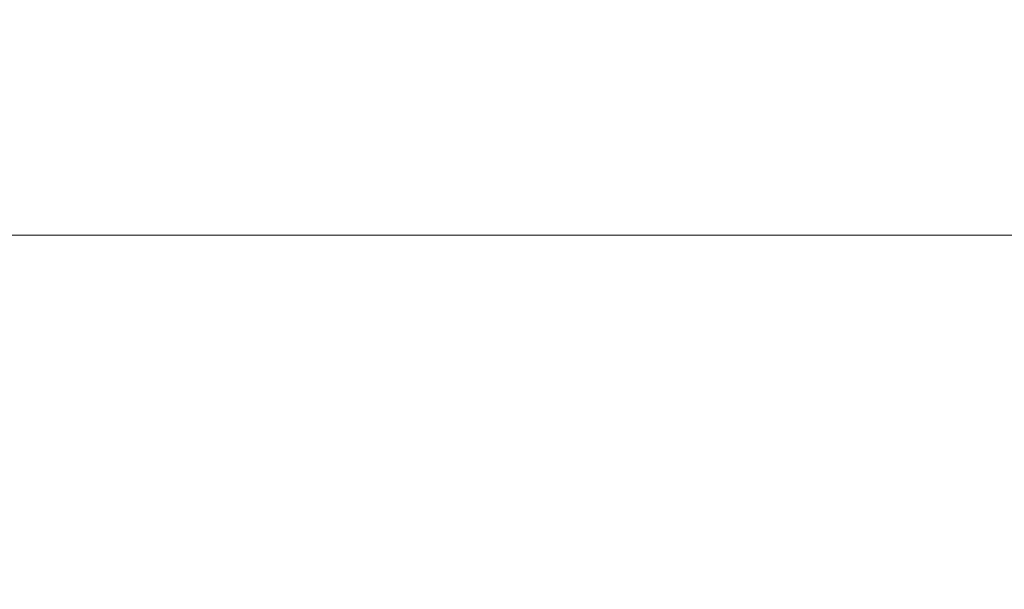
# Model space of a CAD drawing. Header units: millimetres. Extents: x -7955266 to 72030, y -46136 to 9299934.
# Tile 161 of 203: x -5113768 to -5108062, y 6630541 to 6633842. Entities that reach past the tile are written whole.
import ezdxf
from ezdxf.enums import TextEntityAlignment as Align

# ---------------------------------------------------------------- set-up
doc = ezdxf.new("R2010")
doc.units = ezdxf.units.MM
doc.header["$LTSCALE"] = 10
for name, color, linetype, lineweight in [('!XREF', 8, 'Continuous', 5), ('XREF_E_PRZ24002_rzut dachu$0$0-DACH-ISTN', 8, 'Continuous', 5), ('XREF_E_PRZ24002_rzut dachu$0$DO-HALA-WYMIAR', 8, 'Continuous', 5)]:
    doc.layers.add(name, color=color, linetype=linetype, lineweight=lineweight)
doc.styles.add('XREF_E_PRZ24002_rzut dachu$0$CP_ATTR', font='ROMANS.SHX')
doc.styles.add('XREF_E_PRZ24002_rzut dachu$0$ROMANS', font='romans.shx', dxfattribs={"width": 0.8})
doc.dimstyles.new('XREF_E_PRZ24002_rzut dachu$0$STANDARD', dxfattribs={"dimscale": 1.4, "dimtxt": 21, "dimasz": 0.5, "dimexe": 0.2, "dimexo": 0.1, "dimgap": 6, "dimtad": 1, "dimdec": 1, "dimrnd": 0.5, "dimzin": 12, "dimdsep": 46, "dimtxsty": 'XREF_E_PRZ24002_rzut dachu$0$ROMANS', "dimblk1": 'XREF_E_PRZ24002_rzut dachu$0$Q', "dimblk2": 'XREF_E_PRZ24002_rzut dachu$0$Q', "dimsah": 1, "dimcen": 0.5, "dimse1": 1, "dimse2": 1, "dimclrd": 8, "dimclre": 8, "dimclrt": 7, "dimadec": 0, "dimazin": 0, "dimtfac": 1, "dimtdec": 1, "dimtix": 1, "dimtmove": 2, "dimatfit": 3, "dimldrblk": 'XREF_E_PRZ24002_rzut dachu$0$Q', "dimfxl": 1, "dimtolj": 1, "dimtzin": 12, "dimarcsym": 0})

# ---------------------------------------------------------------- blocks, each defined once
blk = doc.blocks.new('XREF_E_PRZ24002_rzut dachu$0$Q')
for p, q in [((0, 20), (0, -20)), ((10.61, 10.61), (-10.61, -10.61))]:
    blk.add_line(p, q)
blk = doc.blocks.new('*D283')
at = {"layer": 'XREF_E_PRZ24002_rzut dachu$0$DO-HALA-WYMIAR', "color": 8, "lineweight": -2, "transparency": 16777216}
blk.add_line((-268531.68, 268178), (-271277.68, 268178), dxfattribs=at)
at = {"layer": 'XREF_E_PRZ24002_rzut dachu$0$DO-HALA-WYMIAR', "color": 8, "linetype": 'ByBlock', "lineweight": -2, "transparency": 16777216, "rotation": 180}
blk.add_blockref('XREF_E_PRZ24002_rzut dachu$0$Q', (-271278.68, 268178), dxfattribs=at)
at = {"layer": 'XREF_E_PRZ24002_rzut dachu$0$DO-HALA-WYMIAR', "color": 8, "linetype": 'ByBlock', "lineweight": -2, "transparency": 16777216}
blk.add_blockref('XREF_E_PRZ24002_rzut dachu$0$Q', (-268530.68, 268178), dxfattribs=at)
at = {"layer": 'XREF_E_PRZ24002_rzut dachu$0$DO-HALA-WYMIAR', "color": 7, "transparency": 16777216, "insert": (-269904.68, 268211), "char_height": 42, "attachment_point": 5, "style": 'XREF_E_PRZ24002_rzut dachu$0$ROMANS'}
blk.add_mtext('\\A1;   2748', dxfattribs=at)
blk = doc.blocks.new('XREF_E_PRZ24002_rzut dachu')
at = {"layer": 'XREF_E_PRZ24002_rzut dachu$0$0-DACH-ISTN', "linetype": 'ByBlock', "style": 'XREF_E_PRZ24002_rzut dachu$0$CP_ATTR', "flags": 9}
for tag, p, height, width in [('NAME', (-279644.05, 267204.19), 0.01, 3.078589), ('PRODUCER', (-279644.05, 267204.19), 0.01, 3.078589), ('PRODUCT-TYPE', (-279644.05, 267204.19), 0.01, 3.078589), ('ARTICLE', (-279644.05, 267204.19), 0.01, 3.078589), ('FLOW', (-279644.05, 267204.19), 0.01, 3.078589), ('OTHER', (-279644.05, 267204.19), 0.01, 3.078589), ('NAME', (-279398.18, 267206.19), 0.01, 2.430116), ('PRODUCER', (-279398.18, 267206.19), 0.01, 2.430116), ('PRODUCT-TYPE', (-279398.18, 267206.19), 0.01, 2.430116), ('ARTICLE', (-279398.18, 267206.19), 0.01, 2.430116), ('FLOW', (-279398.18, 267206.19), 0.01, 2.430116), ('OTHER', (-279398.18, 267206.19), 0.01, 2.430116), ('NAME', (-279880.82, 267079.33), 0.01, 0.520644), ('PRODUCER', (-279880.82, 267079.33), 0.01, 0.520644), ('PRODUCT-TYPE', (-279880.82, 267079.33), 0.01, 0.520644), ('ARTICLE', (-279880.82, 267079.33), 0.01, 0.520644), ('FLOW', (-279880.82, 267079.33), 0.01, 0.520644), ('OTHER', (-279880.82, 267079.33), 0.01, 0.520644), ('NAME', (-279828.75, 267079.33), 0.0001, 1), ('PRODUCER', (-279828.75, 267079.33), 0.0001, 1), ('PRODUCT-TYPE', (-279828.75, 267079.33), 0.0001, 1), ('ARTICLE', (-279828.75, 267079.33), 0.0001, 1), ('FLOW', (-279828.75, 267079.33), 0.0001, 1), ('OTHER', (-279828.75, 267079.33), 0.0001, 1), ('NAME', (-279558.18, 266590.11), 0.0001, 1), ('PRODUCER', (-279558.18, 266590.11), 0.0001, 1), ('PRODUCT-TYPE', (-279558.18, 266590.11), 0.0001, 1), ('ARTICLE', (-279558.18, 266590.11), 0.0001, 1), ('FLOW', (-279558.18, 266590.11), 0.0001, 1), ('OTHER', (-279558.18, 266590.11), 0.0001, 1), ('NAME', (-280739.27, 251288.91), 0.0001, 1), ('PRODUCER', (-280739.27, 251288.91), 0.0001, 1), ('PRODUCT-TYPE', (-280739.27, 251288.91), 0.0001, 1), ('ARTICLE', (-280739.27, 251288.91), 0.0001, 1), ('FLOW', (-280739.27, 251288.91), 0.0001, 1), ('OTHER', (-280739.27, 251288.91), 0.0001, 1), ('NAME', (-280605.65, 251288.91), 0.0001, 1), ('PRODUCER', (-280605.65, 251288.91), 0.0001, 1), ('PRODUCT-TYPE', (-280605.65, 251288.91), 0.0001, 1), ('ARTICLE', (-280605.65, 251288.91), 0.0001, 1), ('FLOW', (-280605.65, 251288.91), 0.0001, 1), ('OTHER', (-280605.65, 251288.91), 0.0001, 1), ('NAME', (-279957.38, 251288.91), 0.0001, 1), ('PRODUCER', (-279957.38, 251288.91), 0.0001, 1), ('PRODUCT-TYPE', (-279957.38, 251288.91), 0.0001, 1), ('ARTICLE', (-279957.38, 251288.91), 0.0001, 1), ('FLOW', (-279957.38, 251288.91), 0.0001, 1), ('OTHER', (-279957.38, 251288.91), 0.0001, 1)]:
    blk.add_attdef(tag, p, '', height=height, dxfattribs=dict(at, width=width))
for tag, p, height, rotation, width in [('PRODUCT-TYPE', (-279196.19, 267204.19), 0.0001, 180, 1), ('NAME', (-279196.19, 267204.19), 0.0001, 180, 1), ('PRODUCER', (-279196.19, 267204.19), 0.0001, 180, 1), ('ARTICLE', (-279196.19, 267204.19), 0.0001, 180, 1), ('FLOW', (-279196.19, 267204.19), 0.0001, 180, 1), ('OTHER', (-279196.19, 267204.19), 0.0001, 180, 1), ('PRODUCT-TYPE', (-279109.07, 267204.19), 0.015, 180, 0.580797), ('PRODUCER', (-279109.07, 267204.19), 0.015, 180, 0.580797), ('ARTICLE', (-279109.07, 267204.19), 0.015, 180, 0.580797), ('NAME', (-279109.07, 267204.19), 0.015, 180, 0.580797), ('FLOW', (-279109.07, 267204.19), 0.015, 180, 0.580797), ('OTHER', (-279109.07, 267204.19), 0.015, 180, 0.580797), ('NAME', (-279015.17, 267206.19), 0.0001, 180, 1), ('PRODUCER', (-279015.17, 267206.19), 0.0001, 180, 1), ('PRODUCT-TYPE', (-279015.17, 267206.19), 0.0001, 180, 1), ('ARTICLE', (-279015.17, 267206.19), 0.0001, 180, 1), ('FLOW', (-279015.17, 267206.19), 0.0001, 180, 1), ('OTHER', (-279015.17, 267206.19), 0.0001, 180, 1), ('PRODUCT-TYPE', (-278926.22, 267206.19), 0.015, 180, 0.592965), ('PRODUCER', (-278926.22, 267206.19), 0.015, 180, 0.592965), ('ARTICLE', (-278926.22, 267206.19), 0.015, 180, 0.592965), ('NAME', (-278926.22, 267206.19), 0.015, 180, 0.592965), ('FLOW', (-278926.22, 267206.19), 0.015, 180, 0.592965), ('OTHER', (-278926.22, 267206.19), 0.015, 180, 0.592965), ('NAME', (-281343.26, 251313.16), 0.0001, 180, 1), ('PRODUCER', (-281343.26, 251313.16), 0.0001, 180, 1), ('PRODUCT-TYPE', (-281343.26, 251313.16), 0.0001, 180, 1), ('ARTICLE', (-281343.26, 251313.16), 0.0001, 180, 1), ('FLOW', (-281343.26, 251313.16), 0.0001, 180, 1), ('OTHER', (-281343.26, 251313.16), 0.0001, 180, 1), ('NAME', (-281440.06, 251297.51), 0.0001, 135, 1), ('PRODUCER', (-281440.06, 251297.51), 0.0001, 135, 1), ('PRODUCT-TYPE', (-281440.06, 251297.51), 0.0001, 135, 1), ('ARTICLE', (-281440.06, 251297.51), 0.0001, 135, 1), ('FLOW', (-281440.06, 251297.51), 0.0001, 135, 1), ('OTHER', (-281440.06, 251297.51), 0.0001, 135, 1), ('NAME', (-281127.88, 251288.91), 0.0001, 180, 1), ('PRODUCER', (-281127.88, 251288.91), 0.0001, 180, 1), ('PRODUCT-TYPE', (-281127.88, 251288.91), 0.0001, 180, 1), ('ARTICLE', (-281127.88, 251288.91), 0.0001, 180, 1), ('FLOW', (-281127.88, 251288.91), 0.0001, 180, 1), ('OTHER', (-281127.88, 251288.91), 0.0001, 180, 1), ('NAME', (-281411.29, 251268.73), 0.0001, 315, 1), ('PRODUCER', (-281411.29, 251268.73), 0.0001, 315, 1), ('PRODUCT-TYPE', (-281411.29, 251268.73), 0.0001, 315, 1), ('ARTICLE', (-281411.29, 251268.73), 0.0001, 315, 1), ('FLOW', (-281411.29, 251268.73), 0.0001, 315, 1), ('OTHER', (-281411.29, 251268.73), 0.0001, 315, 1)]:
    blk.add_attdef(tag, p, '', height=height, rotation=rotation, dxfattribs=dict(at, width=width))
at = {"layer": 'XREF_E_PRZ24002_rzut dachu$0$0-DACH-ISTN', "linetype": 'ByBlock', "style": 'XREF_E_PRZ24002_rzut dachu$0$CP_ATTR', "text_generation_flag": 4, "width": 1, "flags": 9}
for tag, p, rotation in [('NAME', (-279463.18, 267141.19), 90), ('PRODUCER', (-279463.18, 267141.19), 90), ('PRODUCT-TYPE', (-279463.18, 267141.19), 90), ('ARTICLE', (-279463.18, 267141.19), 90), ('FLOW', (-279463.18, 267141.19), 90), ('OTHER', (-279463.18, 267141.19), 90), ('NAME', (-281127.88, 251288.91), 180), ('PRODUCER', (-281127.88, 251288.91), 180), ('PRODUCT-TYPE', (-281127.88, 251288.91), 180), ('ARTICLE', (-281127.88, 251288.91), 180), ('FLOW', (-281127.88, 251288.91), 180), ('OTHER', (-281127.88, 251288.91), 180)]:
    blk.add_attdef(tag, p, '', height=0.0001, rotation=rotation, dxfattribs=at)
at = {"layer": 'XREF_E_PRZ24002_rzut dachu$0$0-DACH-ISTN', "linetype": 'ByBlock', "style": 'XREF_E_PRZ24002_rzut dachu$0$CP_ATTR', "flags": 9}
for tag, p, height, rotation in [('PRODUCT-TYPE', (-279586.68, 266526.19), 0.0025, 180), ('PRODUCER', (-279586.68, 266526.19), 0.0025, 180), ('ARTICLE', (-279586.68, 266526.19), 0.0025, 180), ('NAME', (-279586.68, 266526.19), 0.0025, 180), ('FLOW', (-279586.68, 266526.19), 0.0025, 180), ('OTHER', (-279586.68, 266526.19), 0.0025, 180), ('NAME', (-281440.06, 251297.51), 0.0001, 315), ('PRODUCER', (-281440.06, 251297.51), 0.0001, 315), ('PRODUCT-TYPE', (-281440.06, 251297.51), 0.0001, 315), ('ARTICLE', (-281440.06, 251297.51), 0.0001, 315), ('FLOW', (-281440.06, 251297.51), 0.0001, 315), ('OTHER', (-281440.06, 251297.51), 0.0001, 315), ('NAME', (-281117.1, 251288.91), 0.0001, 180), ('PRODUCER', (-281117.1, 251288.91), 0.0001, 180), ('PRODUCT-TYPE', (-281117.1, 251288.91), 0.0001, 180), ('ARTICLE', (-281117.1, 251288.91), 0.0001, 180), ('FLOW', (-281117.1, 251288.91), 0.0001, 180), ('OTHER', (-281117.1, 251288.91), 0.0001, 180), ('NAME', (-280739.27, 251288.91), 0.0001, 180), ('PRODUCER', (-280739.27, 251288.91), 0.0001, 180), ('PRODUCT-TYPE', (-280739.27, 251288.91), 0.0001, 180), ('ARTICLE', (-280739.27, 251288.91), 0.0001, 180), ('FLOW', (-280739.27, 251288.91), 0.0001, 180), ('OTHER', (-280739.27, 251288.91), 0.0001, 180), ('NAME', (-279957.38, 251288.91), 0.0001, 180), ('PRODUCER', (-279957.38, 251288.91), 0.0001, 180), ('PRODUCT-TYPE', (-279957.38, 251288.91), 0.0001, 180), ('ARTICLE', (-279957.38, 251288.91), 0.0001, 180), ('FLOW', (-279957.38, 251288.91), 0.0001, 180), ('OTHER', (-279957.38, 251288.91), 0.0001, 180)]:
    blk.add_attdef(tag, p, '', height=height, rotation=rotation, dxfattribs=at)
at = {"layer": 'XREF_E_PRZ24002_rzut dachu$0$0-DACH-ISTN', "linetype": 'ByBlock', "style": 'XREF_E_PRZ24002_rzut dachu$0$CP_ATTR'}
for tag, p, height, flags in [('GROUP', (-281520.03, 251451.25), 0.00005, 1), ('NUMBER', (-281520.03, 251451.25), 0.00005, 1), ('PRODUCER', (-281520.03, 251451.25), 0.00005, 1), ('ARTICLE', (-281520.03, 251451.25), 0.00005, 1), ('PRODUCT-TYPE', (-281520.03, 251451.25), 0.00005, 1), ('ORDER-NO', (-281520.03, 251451.25), 0.00005, 1), ('CHARACTER', (-281520.03, 251451.25), 0.00005, 1), ('DN', (-281520.03, 251451.25), 0.00005, 1), ('NAME', (-281520.03, 251451.25), 0.00005, 1), ('TEMPERATURE', (-281520.03, 251451.25), 0.00005, 1), ('FLOW', (-281520.03, 251451.25), 0.00005, 1), ('POWER', (-281520.03, 251451.25), 0.00005, 1), ('VOLTAGE', (-281520.03, 251451.25), 0.00005, 1), ('WEIGHT', (-281520.03, 251451.25), 0.00005, 1), ('PN', (-281520.03, 251451.25), 0.00005, 1), ('H', (-281520.03, 251451.25), 0.00005, 1), ('VAL', (-281520.03, 251451.25), 0.00005, 1), ('NAME', (-281343.26, 251313.16), 0.0001, 9), ('PRODUCER', (-281343.26, 251313.16), 0.0001, 9), ('PRODUCT-TYPE', (-281343.26, 251313.16), 0.0001, 9), ('ARTICLE', (-281343.26, 251313.16), 0.0001, 9), ('FLOW', (-281343.26, 251313.16), 0.0001, 9), ('OTHER', (-281343.26, 251313.16), 0.0001, 9), ('NAME', (-281127.88, 251288.91), 0.0001, 9), ('PRODUCER', (-281127.88, 251288.91), 0.0001, 9), ('PRODUCT-TYPE', (-281127.88, 251288.91), 0.0001, 9), ('ARTICLE', (-281127.88, 251288.91), 0.0001, 9), ('FLOW', (-281127.88, 251288.91), 0.0001, 9), ('OTHER', (-281127.88, 251288.91), 0.0001, 9), ('NAME', (-280750.05, 251288.91), 0.0001, 9), ('PRODUCER', (-280750.05, 251288.91), 0.0001, 9), ('PRODUCT-TYPE', (-280750.05, 251288.91), 0.0001, 9), ('ARTICLE', (-280750.05, 251288.91), 0.0001, 9), ('FLOW', (-280750.05, 251288.91), 0.0001, 9), ('OTHER', (-280750.05, 251288.91), 0.0001, 9), ('NAME', (-280647.27, 251288.91), 0.0001, 9), ('PRODUCER', (-280647.27, 251288.91), 0.0001, 9), ('PRODUCT-TYPE', (-280647.27, 251288.91), 0.0001, 9), ('ARTICLE', (-280647.27, 251288.91), 0.0001, 9), ('FLOW', (-280647.27, 251288.91), 0.0001, 9), ('OTHER', (-280647.27, 251288.91), 0.0001, 9), ('NAME', (-281393.61, 251261.41), 0.0001, 9), ('PRODUCER', (-281393.61, 251261.41), 0.0001, 9), ('PRODUCT-TYPE', (-281393.61, 251261.41), 0.0001, 9), ('ARTICLE', (-281393.61, 251261.41), 0.0001, 9), ('FLOW', (-281393.61, 251261.41), 0.0001, 9), ('OTHER', (-281393.61, 251261.41), 0.0001, 9), ('GROUP', (-281345.5, 250753.98), 0.00005, 1), ('NUMBER', (-281345.5, 250753.98), 0.00005, 1), ('PRODUCER', (-281345.5, 250753.98), 0.00005, 1), ('ARTICLE', (-281345.5, 250753.98), 0.00005, 1), ('PRODUCT-TYPE', (-281345.5, 250753.98), 0.00005, 1), ('ORDER-NO', (-281345.5, 250753.98), 0.00005, 1), ('CHARACTER', (-281345.5, 250753.98), 0.00005, 1), ('DN', (-281345.5, 250753.98), 0.00005, 1), ('NAME', (-281345.5, 250753.98), 0.00005, 1), ('TEMPERATURE', (-281345.5, 250753.98), 0.00005, 1), ('FLOW', (-281345.5, 250753.98), 0.00005, 1), ('POWER', (-281345.5, 250753.98), 0.00005, 1), ('VOLTAGE', (-281345.5, 250753.98), 0.00005, 1), ('WEIGHT', (-281345.5, 250753.98), 0.00005, 1), ('PN', (-281345.5, 250753.98), 0.00005, 1), ('H', (-281345.5, 250753.98), 0.00005, 1), ('VAL', (-281345.5, 250753.98), 0.00005, 1)]:
    blk.add_attdef(tag, p, '', height=height, dxfattribs=dict(at, flags=flags))
at = {"layer": 'XREF_E_PRZ24002_rzut dachu$0$0-DACH-ISTN', "linetype": 'ByBlock', "style": 'XREF_E_PRZ24002_rzut dachu$0$CP_ATTR', "text_generation_flag": 4, "width": 1, "flags": 9}
for tag in ['NAME', 'PRODUCER', 'PRODUCT-TYPE', 'ARTICLE', 'FLOW', 'OTHER']:
    blk.add_attdef(tag, (-280739.27, 251288.91), '', height=0.0001, dxfattribs=at)
at = {"layer": 'XREF_E_PRZ24002_rzut dachu$0$0-DACH-ISTN', "linetype": 'ByBlock', "style": 'XREF_E_PRZ24002_rzut dachu$0$CP_ATTR', "flags": 9}
for tag, p in [('GROUP', (-280584.33, 251288.18)), ('ARTICLE', (-280584.33, 251288.17)), ('PRODUCT-TYPE', (-280584.33, 251288.17)), ('ORDER-NO', (-280584.33, 251288.16)), ('PRODUCER', (-280584.33, 251288.16)), ('NAME', (-280584.32, 251288.18)), ('NUMBER', (-280584.33, 251288.18)), ('TEMPERATURE', (-280584.31, 251288.18)), ('FLOW', (-280584.31, 251288.18)), ('CHARACTER', (-280584.31, 251288.17)), ('POWER', (-280584.31, 251288.16)), ('VOLTAGE', (-280584.31, 251288.16)), ('PN', (-280584.3, 251288.18)), ('OTHER', (-280584.3, 251288.18)), ('DN', (-280584.3, 251288.17))]:
    blk.add_attdef(tag, text='', height=0.002, dxfattribs=at).set_placement(p, align=Align.MIDDLE_LEFT)
at = {"layer": 'XREF_E_PRZ24002_rzut dachu$0$0-DACH-ISTN', "linetype": 'ByBlock', "style": 'XREF_E_PRZ24002_rzut dachu$0$CP_ATTR', "width": 1, "flags": 9}
for tag, height, p in [('GROUP', 0.00158, (-279928.78, 251288.33)), ('ARTICLE', 0.00158, (-279928.78, 251288.33)), ('PRODUCT-TYPE', 0.00158, (-279928.78, 251288.33)), ('ORDER-NO', 0.00157, (-279928.78, 251288.32)), ('PRODUCER', 0.00158, (-279928.78, 251288.32)), ('NAME', 0.00158, (-279928.77, 251288.34)), ('NUMBER', 0.00158, (-279928.78, 251288.34)), ('TEMPERATURE', 0.00158, (-279928.77, 251288.34)), ('OTHER', 0.00158, (-279928.76, 251288.34)), ('CHARACTER', 0.00158, (-279928.76, 251288.33)), ('FLOW', 0.00158, (-279928.76, 251288.33)), ('POWER', 0.00158, (-279928.76, 251288.32)), ('VOLTAGE', 0.00158, (-279928.76, 251288.32)), ('DN', 0.00158, (-279928.75, 251288.33)), ('PN', 0.00158, (-279928.75, 251288.33))]:
    blk.add_attdef(tag, text='', height=height, dxfattribs=at).set_placement(p, align=Align.MIDDLE_LEFT)
at = {"layer": 'XREF_E_PRZ24002_rzut dachu$0$DO-HALA-WYMIAR'}
dim = blk.add_linear_dim(base=(-271278.68, 268178), p1=(-268530.68, 268158, 0), p2=(-271278.68, 268178, 0), text='   <>', dimstyle='XREF_E_PRZ24002_rzut dachu$0$STANDARD', override={"dimscale": 2}, dxfattribs=at)
dim.commit()
dim.dimension.update_dxf_attribs({"geometry": '*D283', "text_midpoint": (-269904.68, 268211)})

msp = doc.modelspace()

# ---------------------------------------------------------------- block references
at = {"layer": '!XREF', "xscale": 10, "yscale": 10, "zscale": 10}
msp.add_blockref('XREF_E_PRZ24002_rzut dachu', (-2416894, 3950814.3, 0), dxfattribs=at)

doc.saveas('drawing.dxf')
